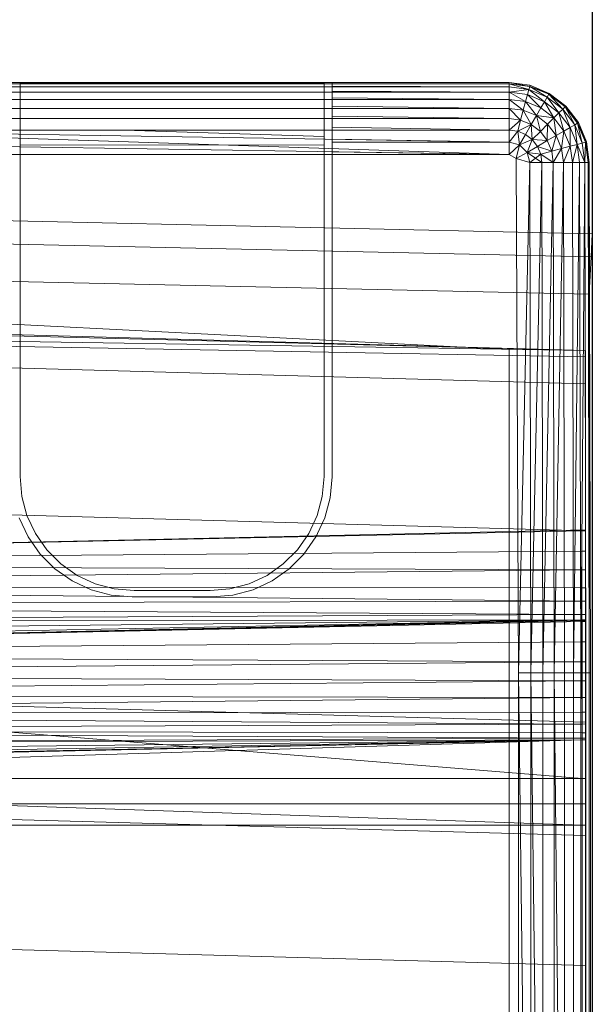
# Model space of a CAD drawing. Header units: metres. Extents: x 391.1 to 427.5, y 12.5 to 28.4.
# Tile 121 of 209: x 407.072 to 407.177, y 26.487 to 26.667. Entities that reach past the tile are written whole.
import ezdxf

# ---------------------------------------------------------------- set-up
doc = ezdxf.new("R2010")
doc.units = ezdxf.units.M
for name, color, linetype, lineweight in [('A-DETL-____-MBND', 7, 'Continuous', 18), ('A-WALL-____-MCUT', 7, 'Continuous', 25), ('A-WALL-____-OTLN', 7, 'Continuous', 25)]:
    doc.layers.add(name, color=color, linetype=linetype, lineweight=lineweight)

# ---------------------------------------------------------------- blocks, each defined once
blk = doc.blocks.new('Family - Evans PA-152028-03_CLI_AIGUA_P0A')
at = {"layer": 'A-WALL-____-MCUT', "color": 253, "true_color": 0xaaaaaa}
blk.add_line((0.85, 0), (1.66046, 0), dxfattribs=at)
at = {"layer": 'A-WALL-____-OTLN', "color": 253, "lineweight": 18, "true_color": 0xaaaaaa}
blk.add_line((0, 0), (1.66046, 0), dxfattribs=at)
at = {"layer": 'A-WALL-____-OTLN', "color": 253, "true_color": 0xaaaaaa}
blk.add_line((0.85, 0), (1.66046, 0), dxfattribs=at)
blk = doc.blocks.new('Family - Inodor PA-152140-03_CLI_AIGUA_P0A')
at = {"layer": 'A-DETL-____-MBND', "color": 253, "true_color": 0xaaaaaa}
for p, q in [((0.57723, 0.40291), (0.71226, 0.40291)), ((0.57723, 0.40291), (0.71226, 0.40291)), ((0.57723, 0.40291), (0.71226, 0.40291)), ((0.71226, 0.40291), (0.57723, 0.40291)), ((0.71226, 0.40271), (0.57723, 0.40271)), ((0.71226, 0.40211), (0.57723, 0.40211)), ((0.62119, 0.4029), (0.67979, 0.4029)), ((0.62265, 0.40271), (0.62265, 0.40281)), ((0.62265, 0.40281), (0.62265, 0.33079)), ((0.62265, 0.40281), (0.67833, 0.40281)), ((0.62265, 0.40211), (0.62265, 0.40271)), ((0.67833, 0.40271), (0.62265, 0.40271)), ((0.62265, 0.40114), (0.62265, 0.40211)), ((0.67833, 0.40211), (0.62265, 0.40211)), ((0.67833, 0.33079), (0.67833, 0.40281)), ((0.67833, 0.40281), (0.67833, 0.40271)), ((0.67833, 0.40271), (0.67833, 0.40211)), ((0.67833, 0.40211), (0.67833, 0.40114)), ((0.67979, 0.4029), (0.67979, 0.40275)), ((0.71226, 0.40271), (0.67979, 0.40275)), ((0.67979, 0.40275), (0.71226, 0.40271)), ((0.67979, 0.40275), (0.67979, 0.40271)), ((0.71226, 0.40271), (0.67979, 0.40271)), ((0.67979, 0.40271), (0.71226, 0.40271)), ((0.67979, 0.40271), (0.67979, 0.40225)), ((0.67979, 0.40225), (0.71226, 0.40211)), ((0.67979, 0.40225), (0.71226, 0.40211)), ((0.67979, 0.40225), (0.67979, 0.40211)), ((0.71226, 0.40211), (0.67979, 0.40211)), ((0.67979, 0.40211), (0.71226, 0.40211)), ((0.67979, 0.40211), (0.67979, 0.40137)), ((0.71226, 0.40291), (0.71226, 0.40271)), ((0.71226, 0.40291), (0.71605, 0.40241)), ((0.71226, 0.40291), (0.71605, 0.40241)), ((0.71226, 0.40291), (0.71605, 0.40241)), ((0.71226, 0.40291), (0.71226, 0.40271)), ((0.71226, 0.40291), (0.716, 0.40221)), ((0.71226, 0.40291), (0.71226, 0.40271)), ((0.71226, 0.40291), (0.71605, 0.40241)), ((0.71226, 0.40291), (0.716, 0.40221)), ((0.716, 0.40221), (0.71226, 0.40271)), ((0.71226, 0.40271), (0.71226, 0.40211)), ((0.716, 0.40221), (0.71226, 0.40271)), ((0.71226, 0.40271), (0.71226, 0.40211)), ((0.71226, 0.40271), (0.716, 0.40221)), ((0.71226, 0.40271), (0.71584, 0.40164)), ((0.71226, 0.40271), (0.71584, 0.40164)), ((0.71226, 0.40271), (0.71226, 0.40211)), ((0.71584, 0.40164), (0.71226, 0.40211)), ((0.71226, 0.40211), (0.71226, 0.40114)), ((0.71584, 0.40164), (0.71226, 0.40211)), ((0.71226, 0.40211), (0.71226, 0.40114)), ((0.71226, 0.40211), (0.71584, 0.40164)), ((0.71226, 0.40211), (0.71226, 0.40114)), ((0.716, 0.40221), (0.71584, 0.40164)), ((0.716, 0.40221), (0.71584, 0.40164)), ((0.716, 0.40221), (0.71584, 0.40164)), ((0.71605, 0.40241), (0.716, 0.40221)), ((0.71605, 0.40241), (0.716, 0.40221)), ((0.71605, 0.40241), (0.716, 0.40221)), ((0.71948, 0.40077), (0.716, 0.40221)), ((0.71958, 0.40094), (0.716, 0.40221)), ((0.716, 0.40221), (0.71918, 0.40025)), ((0.716, 0.40221), (0.71958, 0.40094)), ((0.716, 0.40221), (0.71948, 0.40077)), ((0.716, 0.40221), (0.71948, 0.40077)), ((0.716, 0.40221), (0.71918, 0.40025)), ((0.71605, 0.40241), (0.71958, 0.40094)), ((0.71605, 0.40241), (0.71958, 0.40094)), ((0.71605, 0.40241), (0.71958, 0.40094)), ((0.71605, 0.40241), (0.71958, 0.40094)), ((0.71226, 0.40114), (0.57723, 0.40114)), ((0.62265, 0.39982), (0.62265, 0.40114)), ((0.67833, 0.40114), (0.62265, 0.40114)), ((0.67833, 0.40114), (0.67833, 0.39982)), ((0.67979, 0.40137), (0.71226, 0.40114)), ((0.67979, 0.40137), (0.71226, 0.40114)), ((0.67979, 0.40137), (0.67979, 0.40114)), ((0.71226, 0.40114), (0.67979, 0.40114)), ((0.67979, 0.40114), (0.71226, 0.40114)), ((0.67979, 0.40114), (0.67979, 0.40013)), ((0.67979, 0.40013), (0.71226, 0.39982)), ((0.67979, 0.40013), (0.71226, 0.39982)), ((0.67979, 0.40013), (0.67979, 0.39982)), ((0.71584, 0.40164), (0.71226, 0.40114)), ((0.71584, 0.40164), (0.71226, 0.40114)), ((0.71559, 0.4007), (0.71226, 0.40114)), ((0.71226, 0.40114), (0.71226, 0.39982)), ((0.71559, 0.4007), (0.71226, 0.40114)), ((0.71226, 0.40114), (0.71226, 0.39982)), ((0.71226, 0.40114), (0.71559, 0.4007)), ((0.71226, 0.40114), (0.71525, 0.39942)), ((0.71226, 0.40114), (0.71525, 0.39942)), ((0.71226, 0.40114), (0.71226, 0.39982)), ((0.71559, 0.4007), (0.71525, 0.39942)), ((0.71559, 0.4007), (0.71525, 0.39942)), ((0.71559, 0.4007), (0.71525, 0.39942)), ((0.71584, 0.40164), (0.71559, 0.4007)), ((0.71584, 0.40164), (0.71559, 0.4007)), ((0.71584, 0.40164), (0.71559, 0.4007)), ((0.7187, 0.39941), (0.71559, 0.4007)), ((0.7187, 0.39941), (0.71559, 0.4007)), ((0.71559, 0.4007), (0.71804, 0.39827)), ((0.71559, 0.4007), (0.7187, 0.39941)), ((0.71559, 0.4007), (0.71804, 0.39827)), ((0.71918, 0.40025), (0.71584, 0.40164)), ((0.71918, 0.40025), (0.71584, 0.40164)), ((0.71584, 0.40164), (0.7187, 0.39941)), ((0.71584, 0.40164), (0.71918, 0.40025)), ((0.71584, 0.40164), (0.7187, 0.39941)), ((0.71918, 0.40025), (0.7187, 0.39941)), ((0.71918, 0.40025), (0.7187, 0.39941)), ((0.71918, 0.40025), (0.7187, 0.39941)), ((0.71948, 0.40077), (0.71918, 0.40025)), ((0.71948, 0.40077), (0.71918, 0.40025)), ((0.71948, 0.40077), (0.71918, 0.40025)), ((0.72205, 0.39805), (0.71918, 0.40025)), ((0.72205, 0.39805), (0.71918, 0.40025)), ((0.71918, 0.40025), (0.72136, 0.39736)), ((0.71918, 0.40025), (0.72205, 0.39805)), ((0.71918, 0.40025), (0.72136, 0.39736)), ((0.71958, 0.40094), (0.71948, 0.40077)), ((0.71958, 0.40094), (0.71948, 0.40077)), ((0.71958, 0.40094), (0.71948, 0.40077)), ((0.72247, 0.39847), (0.71948, 0.40077)), ((0.72262, 0.39862), (0.71948, 0.40077)), ((0.71948, 0.40077), (0.72205, 0.39805)), ((0.71948, 0.40077), (0.72262, 0.39862)), ((0.71948, 0.40077), (0.72247, 0.39847)), ((0.71948, 0.40077), (0.72247, 0.39847)), ((0.71948, 0.40077), (0.72205, 0.39805)), ((0.71958, 0.40094), (0.72262, 0.39862)), ((0.71958, 0.40094), (0.72262, 0.39862)), ((0.71958, 0.40094), (0.72262, 0.39862)), ((0.71958, 0.40094), (0.72262, 0.39862)), ((0.71226, 0.39982), (0.57723, 0.39982)), ((0.62265, 0.39819), (0.62265, 0.39982)), ((0.67833, 0.39982), (0.62265, 0.39982)), ((0.67833, 0.39982), (0.67833, 0.39819)), ((0.71226, 0.39982), (0.67979, 0.39982)), ((0.67979, 0.39982), (0.71226, 0.39982)), ((0.67979, 0.39982), (0.67979, 0.39858)), ((0.67979, 0.39858), (0.71226, 0.39819)), ((0.67979, 0.39858), (0.71226, 0.39819)), ((0.67979, 0.39858), (0.67979, 0.39819)), ((0.71525, 0.39942), (0.71226, 0.39982)), ((0.71226, 0.39982), (0.71226, 0.39819)), ((0.71525, 0.39942), (0.71226, 0.39982)), ((0.71226, 0.39982), (0.71226, 0.39819)), ((0.71226, 0.39982), (0.71525, 0.39942)), ((0.71226, 0.39982), (0.71483, 0.39785)), ((0.71226, 0.39982), (0.71483, 0.39785)), ((0.71226, 0.39982), (0.71226, 0.39819)), ((0.71525, 0.39942), (0.71483, 0.39785)), ((0.71525, 0.39942), (0.71483, 0.39785)), ((0.71525, 0.39942), (0.71483, 0.39785)), ((0.71804, 0.39827), (0.71525, 0.39942)), ((0.71804, 0.39827), (0.71525, 0.39942)), ((0.71525, 0.39942), (0.71804, 0.39827)), ((0.71525, 0.39942), (0.71722, 0.39686)), ((0.71525, 0.39942), (0.71722, 0.39686)), ((0.7187, 0.39941), (0.71804, 0.39827)), ((0.7187, 0.39941), (0.71804, 0.39827)), ((0.7187, 0.39941), (0.71804, 0.39827)), ((0.72136, 0.39736), (0.7187, 0.39941)), ((0.72136, 0.39736), (0.7187, 0.39941)), ((0.7187, 0.39941), (0.72043, 0.39643)), ((0.7187, 0.39941), (0.72136, 0.39736)), ((0.7187, 0.39941), (0.72043, 0.39643)), ((0.72247, 0.39847), (0.72205, 0.39805)), ((0.72247, 0.39847), (0.72205, 0.39805)), ((0.72247, 0.39847), (0.72205, 0.39805)), ((0.72262, 0.39862), (0.72247, 0.39847)), ((0.72262, 0.39862), (0.72247, 0.39847)), ((0.72262, 0.39862), (0.72247, 0.39847)), ((0.72477, 0.39548), (0.72247, 0.39847)), ((0.72477, 0.39548), (0.72247, 0.39847)), ((0.72247, 0.39847), (0.72425, 0.39518)), ((0.72247, 0.39847), (0.72477, 0.39548)), ((0.72247, 0.39847), (0.72425, 0.39518)), ((0.72262, 0.39862), (0.72494, 0.39558)), ((0.72262, 0.39862), (0.72494, 0.39558)), ((0.72262, 0.39862), (0.72494, 0.39558)), ((0.72262, 0.39862), (0.72477, 0.39548)), ((0.72262, 0.39862), (0.72494, 0.39558)), ((0.72262, 0.39862), (0.72477, 0.39548)), ((0.71226, 0.39819), (0.57723, 0.39819)), ((0.62265, 0.39631), (0.62265, 0.39819)), ((0.67833, 0.39819), (0.62265, 0.39819)), ((0.67833, 0.39819), (0.67833, 0.39631)), ((0.71226, 0.39819), (0.67979, 0.39819)), ((0.67979, 0.39819), (0.71226, 0.39819)), ((0.67979, 0.39819), (0.67979, 0.39676)), ((0.67979, 0.39676), (0.71226, 0.39631)), ((0.67979, 0.39676), (0.71226, 0.39631)), ((0.67979, 0.39676), (0.67979, 0.39631)), ((0.71483, 0.39785), (0.71226, 0.39819)), ((0.71226, 0.39819), (0.71226, 0.39631)), ((0.71483, 0.39785), (0.71226, 0.39819)), ((0.71226, 0.39819), (0.71226, 0.39631)), ((0.71226, 0.39819), (0.71483, 0.39785)), ((0.71226, 0.39819), (0.71434, 0.39603)), ((0.71226, 0.39819), (0.71434, 0.39603)), ((0.71226, 0.39819), (0.71226, 0.39631)), ((0.71483, 0.39785), (0.71434, 0.39603)), ((0.71483, 0.39785), (0.71434, 0.39603)), ((0.71483, 0.39785), (0.71434, 0.39603)), ((0.71722, 0.39686), (0.71483, 0.39785)), ((0.71722, 0.39686), (0.71483, 0.39785)), ((0.71483, 0.39785), (0.71722, 0.39686)), ((0.71483, 0.39785), (0.71628, 0.39523)), ((0.71483, 0.39785), (0.71628, 0.39523)), ((0.71722, 0.39686), (0.71628, 0.39523)), ((0.71722, 0.39686), (0.71628, 0.39523)), ((0.71722, 0.39686), (0.71628, 0.39523)), ((0.71804, 0.39827), (0.71722, 0.39686)), ((0.71804, 0.39827), (0.71722, 0.39686)), ((0.71804, 0.39827), (0.71722, 0.39686)), ((0.71928, 0.39528), (0.71722, 0.39686)), ((0.72043, 0.39643), (0.71722, 0.39686)), ((0.71722, 0.39686), (0.72043, 0.39643)), ((0.71722, 0.39686), (0.71928, 0.39528)), ((0.71722, 0.39686), (0.71928, 0.39528)), ((0.71722, 0.39686), (0.71795, 0.39395)), ((0.71722, 0.39686), (0.71795, 0.39395)), ((0.72043, 0.39643), (0.71804, 0.39827)), ((0.72043, 0.39643), (0.71804, 0.39827)), ((0.71804, 0.39827), (0.72043, 0.39643)), ((0.72136, 0.39736), (0.72043, 0.39643)), ((0.72136, 0.39736), (0.72043, 0.39643)), ((0.72136, 0.39736), (0.72043, 0.39643)), ((0.72205, 0.39805), (0.72136, 0.39736)), ((0.72205, 0.39805), (0.72136, 0.39736)), ((0.72205, 0.39805), (0.72136, 0.39736)), ((0.72341, 0.3947), (0.72136, 0.39736)), ((0.72341, 0.3947), (0.72136, 0.39736)), ((0.72136, 0.39736), (0.72227, 0.39404)), ((0.72136, 0.39736), (0.72341, 0.3947)), ((0.72136, 0.39736), (0.72227, 0.39404)), ((0.72425, 0.39518), (0.72205, 0.39805)), ((0.72425, 0.39518), (0.72205, 0.39805)), ((0.72205, 0.39805), (0.72341, 0.3947)), ((0.72205, 0.39805), (0.72425, 0.39518)), ((0.72205, 0.39805), (0.72341, 0.3947)), ((0.71226, 0.39631), (0.57723, 0.39631)), ((0.62265, 0.39424), (0.62265, 0.39631)), ((0.67833, 0.39631), (0.62265, 0.39631)), ((0.67833, 0.39631), (0.67833, 0.39423)), ((0.71226, 0.39631), (0.67979, 0.39631)), ((0.67979, 0.39631), (0.71226, 0.39631)), ((0.67979, 0.39631), (0.67979, 0.39473)), ((0.67979, 0.39473), (0.71226, 0.39423)), ((0.67979, 0.39473), (0.71226, 0.39423)), ((0.67979, 0.39473), (0.67979, 0.39423)), ((0.71434, 0.39603), (0.71226, 0.39631)), ((0.71226, 0.39631), (0.71226, 0.39423)), ((0.71434, 0.39603), (0.71226, 0.39631)), ((0.71226, 0.39631), (0.71226, 0.39423)), ((0.71226, 0.39631), (0.71434, 0.39603)), ((0.71226, 0.39631), (0.71226, 0.39423)), ((0.71434, 0.39603), (0.71226, 0.39423)), ((0.71434, 0.39603), (0.71226, 0.39423)), ((0.7138, 0.39402), (0.71434, 0.39603)), ((0.71434, 0.39603), (0.7138, 0.39402)), ((0.71434, 0.39603), (0.7138, 0.39402)), ((0.71628, 0.39523), (0.7138, 0.39402)), ((0.71628, 0.39523), (0.7138, 0.39402)), ((0.71628, 0.39523), (0.71434, 0.39603)), ((0.71628, 0.39523), (0.71434, 0.39603)), ((0.71434, 0.39603), (0.71628, 0.39523)), ((0.71628, 0.39523), (0.71524, 0.39343)), ((0.71628, 0.39523), (0.71524, 0.39343)), ((0.71628, 0.39523), (0.71524, 0.39343)), ((0.71795, 0.39395), (0.71628, 0.39523)), ((0.71795, 0.39395), (0.71628, 0.39523)), ((0.71628, 0.39523), (0.71795, 0.39395)), ((0.71628, 0.39523), (0.71648, 0.39248)), ((0.71628, 0.39523), (0.71648, 0.39248)), ((0.71928, 0.39528), (0.71795, 0.39395)), ((0.71928, 0.39528), (0.71795, 0.39395)), ((0.71928, 0.39528), (0.71795, 0.39395)), ((0.71928, 0.39528), (0.71923, 0.39228)), ((0.71928, 0.39528), (0.71923, 0.39228)), ((0.72043, 0.39643), (0.71928, 0.39528)), ((0.72043, 0.39643), (0.71928, 0.39528)), ((0.72043, 0.39643), (0.71928, 0.39528)), ((0.72086, 0.39322), (0.71928, 0.39528)), ((0.72086, 0.39322), (0.71928, 0.39528)), ((0.71928, 0.39528), (0.72086, 0.39322)), ((0.72227, 0.39404), (0.72043, 0.39643)), ((0.72227, 0.39404), (0.72043, 0.39643)), ((0.72043, 0.39643), (0.72086, 0.39322)), ((0.72043, 0.39643), (0.72227, 0.39404)), ((0.72043, 0.39643), (0.72086, 0.39322)), ((0.72425, 0.39518), (0.72341, 0.3947)), ((0.72425, 0.39518), (0.72341, 0.3947)), ((0.72425, 0.39518), (0.72341, 0.3947)), ((0.72477, 0.39548), (0.72425, 0.39518)), ((0.72477, 0.39548), (0.72425, 0.39518)), ((0.72477, 0.39548), (0.72425, 0.39518)), ((0.72564, 0.39184), (0.72425, 0.39518)), ((0.72564, 0.39184), (0.72425, 0.39518)), ((0.72425, 0.39518), (0.7247, 0.39159)), ((0.72425, 0.39518), (0.72564, 0.39184)), ((0.72425, 0.39518), (0.7247, 0.39159)), ((0.72494, 0.39558), (0.72477, 0.39548)), ((0.72494, 0.39558), (0.72477, 0.39548)), ((0.72494, 0.39558), (0.72477, 0.39548)), ((0.72621, 0.392), (0.72477, 0.39548)), ((0.72621, 0.392), (0.72477, 0.39548)), ((0.72477, 0.39548), (0.72564, 0.39184)), ((0.72477, 0.39548), (0.72621, 0.392)), ((0.72477, 0.39548), (0.72564, 0.39184)), ((0.72494, 0.39558), (0.72641, 0.39205)), ((0.72494, 0.39558), (0.72641, 0.39205)), ((0.72494, 0.39558), (0.72641, 0.39205)), ((0.72494, 0.39558), (0.72621, 0.392)), ((0.72494, 0.39558), (0.72641, 0.39205)), ((0.72494, 0.39558), (0.72621, 0.392)), ((0.71226, 0.39423), (0.57723, 0.39423)), ((0.71226, 0.39201), (0.57723, 0.39423)), ((0.71226, 0.38973), (0.57723, 0.39423)), ((0.62265, 0.39149), (0.62265, 0.39424)), ((0.64166, 0.39423), (0.62265, 0.39424)), ((0.67833, 0.39307), (0.64166, 0.39423)), ((0.67833, 0.39423), (0.64166, 0.39423)), ((0.67833, 0.39423), (0.67833, 0.39307)), ((0.67833, 0.39307), (0.67833, 0.39144)), ((0.71226, 0.39423), (0.67979, 0.39423)), ((0.67979, 0.39423), (0.71226, 0.39423)), ((0.67979, 0.39423), (0.67979, 0.39254)), ((0.7138, 0.39402), (0.71226, 0.39423)), ((0.71226, 0.39423), (0.71226, 0.39201)), ((0.7138, 0.39402), (0.71226, 0.39423)), ((0.71226, 0.39423), (0.71226, 0.39201)), ((0.71226, 0.39423), (0.7138, 0.39402)), ((0.71226, 0.39423), (0.71226, 0.39201)), ((0.7138, 0.39402), (0.71226, 0.39201)), ((0.7138, 0.39402), (0.71226, 0.39201)), ((0.7138, 0.39402), (0.71226, 0.39201)), ((0.71524, 0.39343), (0.7138, 0.39402)), ((0.71413, 0.39151), (0.7138, 0.39402)), ((0.71524, 0.39343), (0.7138, 0.39402)), ((0.7138, 0.39402), (0.71524, 0.39343)), ((0.7138, 0.39402), (0.71413, 0.39151)), ((0.7138, 0.39402), (0.71413, 0.39151)), ((0.71524, 0.39343), (0.71413, 0.39151)), ((0.71524, 0.39343), (0.71413, 0.39151)), ((0.71524, 0.39343), (0.71413, 0.39151)), ((0.71648, 0.39248), (0.71524, 0.39343)), ((0.71648, 0.39248), (0.71524, 0.39343)), ((0.71524, 0.39343), (0.71648, 0.39248)), ((0.71795, 0.39395), (0.71648, 0.39248)), ((0.71795, 0.39395), (0.71648, 0.39248)), ((0.71795, 0.39395), (0.71648, 0.39248)), ((0.71923, 0.39228), (0.71795, 0.39395)), ((0.71923, 0.39228), (0.71795, 0.39395)), ((0.71795, 0.39395), (0.71923, 0.39228)), ((0.72086, 0.39322), (0.71923, 0.39228)), ((0.72086, 0.39322), (0.71923, 0.39228)), ((0.72086, 0.39322), (0.71923, 0.39228)), ((0.72086, 0.39322), (0.72003, 0.39034)), ((0.72086, 0.39322), (0.72003, 0.39034)), ((0.72227, 0.39404), (0.72086, 0.39322)), ((0.72227, 0.39404), (0.72086, 0.39322)), ((0.72227, 0.39404), (0.72086, 0.39322)), ((0.72185, 0.39083), (0.72086, 0.39322)), ((0.72185, 0.39083), (0.72086, 0.39322)), ((0.72086, 0.39322), (0.72185, 0.39083)), ((0.72227, 0.39404), (0.72185, 0.39083)), ((0.72227, 0.39404), (0.72185, 0.39083)), ((0.72341, 0.3947), (0.72227, 0.39404)), ((0.72341, 0.3947), (0.72227, 0.39404)), ((0.72341, 0.3947), (0.72227, 0.39404)), ((0.72342, 0.39125), (0.72227, 0.39404)), ((0.72342, 0.39125), (0.72227, 0.39404)), ((0.72227, 0.39404), (0.72342, 0.39125)), ((0.7247, 0.39159), (0.72341, 0.3947)), ((0.7247, 0.39159), (0.72341, 0.3947)), ((0.72341, 0.3947), (0.72342, 0.39125)), ((0.72341, 0.3947), (0.7247, 0.39159)), ((0.72341, 0.3947), (0.72342, 0.39125)), ((0.71226, 0.38973), (0.57626, 0.39188)), ((0.62265, 0.33079), (0.62265, 0.39149)), ((0.67833, 0.39144), (0.62265, 0.39149)), ((0.67833, 0.39144), (0.67833, 0.33079)), ((0.67979, 0.39254), (0.71226, 0.39201)), ((0.67979, 0.39254), (0.71226, 0.39201)), ((0.67979, 0.39254), (0.67979, 0.39198)), ((0.71226, 0.39201), (0.67979, 0.39198)), ((0.67979, 0.39198), (0.71226, 0.39201)), ((0.67979, 0.39198), (0.67979, 0.39024)), ((0.71226, 0.39201), (0.71226, 0.38973)), ((0.71413, 0.39151), (0.71226, 0.39201)), ((0.71413, 0.39151), (0.71226, 0.39201)), ((0.71226, 0.39201), (0.71226, 0.38973)), ((0.71226, 0.39201), (0.71413, 0.39151)), ((0.71226, 0.39201), (0.71226, 0.38973)), ((0.71413, 0.39151), (0.71226, 0.38973)), ((0.71413, 0.39151), (0.71226, 0.38973)), ((0.71413, 0.39151), (0.71226, 0.38973)), ((0.71353, 0.38899), (0.71413, 0.39151)), ((0.71413, 0.39151), (0.71353, 0.38899)), ((0.71413, 0.39151), (0.71353, 0.38899)), ((0.71648, 0.39248), (0.71413, 0.39151)), ((0.71648, 0.39248), (0.71413, 0.39151)), ((0.71648, 0.39248), (0.71413, 0.39151)), ((0.71551, 0.39013), (0.71413, 0.39151)), ((0.71551, 0.39013), (0.71413, 0.39151)), ((0.71413, 0.39151), (0.71551, 0.39013)), ((0.71648, 0.39248), (0.71551, 0.39013)), ((0.71648, 0.39248), (0.71551, 0.39013)), ((0.71648, 0.39248), (0.71551, 0.39013)), ((0.71743, 0.39124), (0.71551, 0.39013)), ((0.71743, 0.39124), (0.71551, 0.39013)), ((0.71743, 0.39124), (0.71551, 0.39013)), ((0.71743, 0.39124), (0.71648, 0.39248)), ((0.71923, 0.39228), (0.71648, 0.39248)), ((0.71648, 0.39248), (0.71923, 0.39228)), ((0.71648, 0.39248), (0.71743, 0.39124)), ((0.71648, 0.39248), (0.71743, 0.39124)), ((0.71923, 0.39228), (0.71743, 0.39124)), ((0.71923, 0.39228), (0.71743, 0.39124)), ((0.71923, 0.39228), (0.71743, 0.39124)), ((0.71802, 0.3898), (0.71743, 0.39124)), ((0.72003, 0.39034), (0.71743, 0.39124)), ((0.71743, 0.39124), (0.72003, 0.39034)), ((0.71743, 0.39124), (0.71802, 0.3898)), ((0.71743, 0.39124), (0.71802, 0.3898)), ((0.72003, 0.39034), (0.71923, 0.39228)), ((0.72003, 0.39034), (0.71923, 0.39228)), ((0.71923, 0.39228), (0.72003, 0.39034)), ((0.72342, 0.39125), (0.72185, 0.39083)), ((0.72342, 0.39125), (0.72185, 0.39083)), ((0.72342, 0.39125), (0.72185, 0.39083)), ((0.72342, 0.39125), (0.72219, 0.38826)), ((0.72342, 0.39125), (0.72219, 0.38826)), ((0.7247, 0.39159), (0.72342, 0.39125)), ((0.7247, 0.39159), (0.72342, 0.39125)), ((0.7247, 0.39159), (0.72342, 0.39125)), ((0.72382, 0.38826), (0.72342, 0.39125)), ((0.72382, 0.38826), (0.72342, 0.39125)), ((0.72342, 0.39125), (0.72382, 0.38826)), ((0.7247, 0.39159), (0.72382, 0.38826)), ((0.7247, 0.39159), (0.72382, 0.38826)), ((0.72564, 0.39184), (0.7247, 0.39159)), ((0.72564, 0.39184), (0.7247, 0.39159)), ((0.72564, 0.39184), (0.7247, 0.39159)), ((0.72514, 0.38826), (0.7247, 0.39159)), ((0.72611, 0.38826), (0.7247, 0.39159)), ((0.7247, 0.39159), (0.72611, 0.38826)), ((0.7247, 0.39159), (0.72514, 0.38826)), ((0.7247, 0.39159), (0.72514, 0.38826)), ((0.72621, 0.392), (0.72564, 0.39184)), ((0.72621, 0.392), (0.72564, 0.39184)), ((0.72621, 0.392), (0.72564, 0.39184)), ((0.72611, 0.38826), (0.72564, 0.39184)), ((0.72611, 0.38826), (0.72564, 0.39184)), ((0.72564, 0.39184), (0.72611, 0.38826)), ((0.72621, 0.392), (0.72611, 0.38826)), ((0.72621, 0.392), (0.72611, 0.38826)), ((0.72641, 0.39205), (0.72621, 0.392)), ((0.72641, 0.39205), (0.72621, 0.392)), ((0.72641, 0.39205), (0.72621, 0.392)), ((0.72671, 0.38826), (0.72621, 0.392)), ((0.72671, 0.38826), (0.72621, 0.392)), ((0.72621, 0.392), (0.72671, 0.38826)), ((0.72641, 0.39205), (0.72691, 0.38826)), ((0.72641, 0.39205), (0.72691, 0.38826)), ((0.72641, 0.39205), (0.72691, 0.38826)), ((0.72641, 0.39205), (0.72671, 0.38826)), ((0.72641, 0.39205), (0.72691, 0.38826)), ((0.72641, 0.39205), (0.72671, 0.38826)), ((0.71226, 0.38973), (0.57723, 0.38973)), ((0.67979, 0.39024), (0.71226, 0.38973)), ((0.67979, 0.39024), (0.71226, 0.38973)), ((0.67979, 0.39024), (0.67979, 0.38973)), ((0.71226, 0.38973), (0.67979, 0.38973)), ((0.67979, 0.38973), (0.71226, 0.38973)), ((0.67979, 0.38973), (0.67979, 0.38917)), ((0.71353, 0.38899), (0.71226, 0.38973)), ((0.71353, 0.38899), (0.71226, 0.38973)), ((0.71226, 0.38973), (0.71353, 0.38899)), ((0.71551, 0.39013), (0.71353, 0.38899)), ((0.71551, 0.39013), (0.71353, 0.38899)), ((0.71802, 0.3898), (0.71551, 0.39013)), ((0.71601, 0.38826), (0.71551, 0.39013)), ((0.71802, 0.3898), (0.71551, 0.39013)), ((0.71802, 0.3898), (0.71551, 0.39013)), ((0.71823, 0.38826), (0.71551, 0.39013)), ((0.71802, 0.3898), (0.71601, 0.38826)), ((0.72003, 0.39034), (0.71802, 0.3898)), ((0.72003, 0.39034), (0.71802, 0.3898)), ((0.72003, 0.39034), (0.71802, 0.3898)), ((0.71823, 0.38826), (0.71802, 0.3898)), ((0.72031, 0.38826), (0.71802, 0.3898)), ((0.71802, 0.3898), (0.71823, 0.38826)), ((0.71802, 0.3898), (0.72031, 0.38826)), ((0.71802, 0.3898), (0.71823, 0.38826)), ((0.72185, 0.39083), (0.72003, 0.39034)), ((0.72185, 0.39083), (0.72003, 0.39034)), ((0.72185, 0.39083), (0.72003, 0.39034)), ((0.72031, 0.38826), (0.72003, 0.39034)), ((0.72031, 0.38826), (0.72003, 0.39034)), ((0.72003, 0.39034), (0.72031, 0.38826)), ((0.72185, 0.39083), (0.72031, 0.38826)), ((0.72185, 0.39083), (0.72031, 0.38826)), ((0.72219, 0.38826), (0.72185, 0.39083)), ((0.72219, 0.38826), (0.72185, 0.39083)), ((0.72185, 0.39083), (0.72219, 0.38826)), ((0.67979, 0.38917), (0.67979, 0.33073)), ((0.71601, 0.38826), (0.71353, 0.38899)), ((0.71353, 0.38899), (0.71393, 0.29485)), ((0.71353, 0.38899), (0.71393, 0.29485)), ((0.71601, 0.38826), (0.71353, 0.38899)), ((0.71393, 0.29485), (0.71353, 0.38899)), ((0.71601, 0.38826), (0.71393, 0.29485)), ((0.71601, 0.38826), (0.71393, 0.29485)), ((0.71601, 0.38826), (0.71393, 0.29485)), ((0.71823, 0.38826), (0.71601, 0.38826)), ((0.71621, 0.29485), (0.71601, 0.38826)), ((0.71823, 0.38826), (0.71601, 0.38826)), ((0.71621, 0.29485), (0.71601, 0.38826)), ((0.71601, 0.38826), (0.71621, 0.29485)), ((0.71823, 0.38826), (0.71621, 0.29485)), ((0.71823, 0.38826), (0.71621, 0.29485)), ((0.72031, 0.38826), (0.71823, 0.38826)), ((0.71843, 0.29485), (0.71823, 0.38826)), ((0.72031, 0.38826), (0.71823, 0.38826)), ((0.72031, 0.38826), (0.71823, 0.38826)), ((0.71843, 0.29485), (0.71823, 0.38826)), ((0.71823, 0.38826), (0.71843, 0.29485)), ((0.72031, 0.38826), (0.71843, 0.29485)), ((0.72031, 0.38826), (0.71843, 0.29485)), ((0.72219, 0.38826), (0.72031, 0.38826)), ((0.72051, 0.29485), (0.72031, 0.38826)), ((0.72219, 0.38826), (0.72031, 0.38826)), ((0.72219, 0.38826), (0.72031, 0.38826)), ((0.72051, 0.29485), (0.72031, 0.38826)), ((0.72031, 0.38826), (0.72051, 0.29485)), ((0.72219, 0.38826), (0.72051, 0.29485)), ((0.72219, 0.38826), (0.72051, 0.29485)), ((0.72382, 0.38826), (0.72219, 0.38826)), ((0.72239, 0.29485), (0.72219, 0.38826)), ((0.72382, 0.38826), (0.72219, 0.38826)), ((0.72382, 0.38826), (0.72219, 0.38826)), ((0.72239, 0.29485), (0.72219, 0.38826)), ((0.72219, 0.38826), (0.72239, 0.29485)), ((0.72514, 0.38826), (0.72382, 0.38826)), ((0.72402, 0.29485), (0.72382, 0.38826)), ((0.72514, 0.38826), (0.72382, 0.38826)), ((0.72514, 0.38826), (0.72382, 0.38826)), ((0.72402, 0.29485), (0.72382, 0.38826)), ((0.72382, 0.38826), (0.72402, 0.29485)), ((0.72514, 0.38826), (0.72402, 0.29485)), ((0.72514, 0.38826), (0.72402, 0.29485)), ((0.72611, 0.38826), (0.72514, 0.38826)), ((0.72534, 0.29485), (0.72514, 0.38826)), ((0.72611, 0.38826), (0.72514, 0.38826)), ((0.72611, 0.38826), (0.72514, 0.38826)), ((0.72534, 0.29485), (0.72514, 0.38826)), ((0.72514, 0.38826), (0.72534, 0.29485)), ((0.72611, 0.38826), (0.72534, 0.29485)), ((0.72611, 0.38826), (0.72534, 0.29485)), ((0.72671, 0.38826), (0.72611, 0.38826)), ((0.72631, 0.29485), (0.72611, 0.38826)), ((0.72671, 0.38826), (0.72611, 0.38826)), ((0.72671, 0.38826), (0.72611, 0.38826)), ((0.72631, 0.29485), (0.72611, 0.38826)), ((0.72611, 0.38826), (0.72631, 0.29485)), ((0.72691, 0.38826), (0.72671, 0.38826)), ((0.72691, 0.29485), (0.72671, 0.38826)), ((0.72691, 0.38826), (0.72671, 0.38826)), ((0.72691, 0.38826), (0.72671, 0.38826)), ((0.72691, 0.29485), (0.72671, 0.38826)), ((0.72671, 0.38826), (0.72691, 0.29485)), ((0.72691, 0.38826), (0.72711, 0.29485)), ((0.72691, 0.38826), (0.72691, 0.01465)), ((0.72691, 0.38826), (0.72691, 0.01465)), ((0.72691, 0.38826), (0.72691, 0.29485)), ((0.72691, 0.38826), (0.72711, 0.29485)), ((0.72691, 0.38826), (0.72691, 0.29485)), ((0.72747, 0.37522), (0.40793, 0.38234)), ((0.72747, 0.37522), (0.40793, 0.38234)), ((0.72725, 0.371), (0.40776, 0.37812)), ((0.72725, 0.371), (0.40776, 0.37812)), ((0.72725, 0.371), (0.72747, 0.37522)), ((0.72747, 0.37522), (0.72725, 0.371)), ((0.72747, 0.371), (0.72747, 0.37522)), ((0.72747, 0.37522), (0.72747, 0.371)), ((0.72691, 0.36417), (0.40749, 0.37128)), ((0.72691, 0.36417), (0.40749, 0.37128)), ((0.72691, 0.36417), (0.72725, 0.371)), ((0.72725, 0.371), (0.72691, 0.36417)), ((0.72747, 0.371), (0.72747, 0.36417)), ((0.72747, 0.36417), (0.72747, 0.371)), ((0.21652, 0.36797), (0.7262, 0.35389)), ((0.7262, 0.35389), (0.21652, 0.36678)), ((0.72691, 0.03582), (0.72691, 0.36417)), ((0.72691, 0.36417), (0.72691, 0.03582)), ((0.72747, 0.36417), (0.72747, 0.03582)), ((0.72747, 0.03582), (0.72747, 0.36417)), ((0.54781, 0.3624), (0.71226, 0.35403)), ((0.7262, 0.35389), (0.21652, 0.36184)), ((0.7262, 0.35271), (0.21652, 0.36184)), ((0.7262, 0.34776), (0.21652, 0.36184)), ((0.71226, 0.35403), (0.57586, 0.36098)), ((0.71226, 0.05064), (0.71226, 0.35403)), ((0.71226, 0.05064), (0.71226, 0.35403)), ((0.7262, 0.35389), (0.7262, 0.35271)), ((0.7262, 0.35271), (0.7262, 0.34776)), ((0.7262, 0.34776), (0.7262, 0.32087)), ((0.7262, 0.32087), (0.21652, 0.33495)), ((0.62265, 0.33079), (0.62297, 0.32716)), ((0.62297, 0.32716), (0.62265, 0.33079)), ((0.67801, 0.32716), (0.67833, 0.33079)), ((0.67833, 0.33079), (0.67801, 0.32716)), ((0.67979, 0.33073), (0.67946, 0.32692)), ((0.62297, 0.32716), (0.62391, 0.32365)), ((0.62391, 0.32365), (0.62297, 0.32716)), ((0.67707, 0.32365), (0.67801, 0.32716)), ((0.67801, 0.32716), (0.67707, 0.32365)), ((0.67946, 0.32692), (0.67847, 0.32322)), ((0.62251, 0.32322), (0.62413, 0.31974)), ((0.62391, 0.32365), (0.62545, 0.32035)), ((0.62545, 0.32035), (0.62391, 0.32365)), ((0.67553, 0.32035), (0.67707, 0.32365)), ((0.67707, 0.32365), (0.67553, 0.32035)), ((0.67847, 0.32322), (0.67714, 0.32038)), ((0.44565, 0.31489), (0.7262, 0.32102)), ((0.72555, 0.32088), (0.44565, 0.31489)), ((0.72555, 0.32088), (0.44565, 0.31489)), ((0.72555, 0.32088), (0.7262, 0.3209)), ((0.72555, 0.32088), (0.7262, 0.3209)), ((0.7262, 0.32089), (0.72555, 0.32088)), ((0.72555, 0.32088), (0.7262, 0.32089)), ((0.7262, 0.32088), (0.72555, 0.32088)), ((0.72555, 0.31713), (0.72555, 0.32088)), ((0.7262, 0.32088), (0.72555, 0.32088)), ((0.72555, 0.32088), (0.72555, 0.31713)), ((0.7262, 0.3209), (0.7262, 0.32102)), ((0.7262, 0.32089), (0.7262, 0.3209)), ((0.7262, 0.32088), (0.7262, 0.32089)), ((0.7262, 0.31714), (0.7262, 0.32088)), ((0.7262, 0.32087), (0.7262, 0.28584)), ((0.62413, 0.31974), (0.62633, 0.31661)), ((0.62545, 0.32035), (0.62754, 0.31737)), ((0.62754, 0.31737), (0.62545, 0.32035)), ((0.67344, 0.31737), (0.67553, 0.32035)), ((0.67553, 0.32035), (0.67344, 0.31737)), ((0.67465, 0.31661), (0.67685, 0.31974)), ((0.67699, 0.32006), (0.67685, 0.31974)), ((0.67714, 0.32038), (0.67699, 0.32006)), ((0.62754, 0.31737), (0.63011, 0.31479)), ((0.63011, 0.31479), (0.62754, 0.31737)), ((0.67087, 0.31479), (0.67344, 0.31737)), ((0.67344, 0.31737), (0.67087, 0.31479)), ((0.72555, 0.31713), (0.44565, 0.31489)), ((0.72555, 0.31713), (0.44565, 0.31489)), ((0.62633, 0.31661), (0.62904, 0.3139)), ((0.67194, 0.3139), (0.67465, 0.31661)), ((0.7262, 0.31714), (0.72555, 0.31713)), ((0.72555, 0.31713), (0.7262, 0.31714)), ((0.7262, 0.31713), (0.72555, 0.31713)), ((0.7262, 0.31712), (0.72555, 0.31713)), ((0.72555, 0.31713), (0.7262, 0.31713)), ((0.72555, 0.31713), (0.72555, 0.31371)), ((0.72555, 0.31371), (0.72555, 0.31713)), ((0.7262, 0.31712), (0.72555, 0.31713)), ((0.7262, 0.31713), (0.7262, 0.31714)), ((0.7262, 0.31712), (0.7262, 0.31713)), ((0.7262, 0.31371), (0.7262, 0.31712)), ((0.72555, 0.31371), (0.44565, 0.31489)), ((0.44565, 0.31489), (0.72555, 0.31371)), ((0.72555, 0.31371), (0.44566, 0.31079)), ((0.72555, 0.31371), (0.44566, 0.31079)), ((0.62904, 0.3139), (0.63217, 0.3117)), ((0.63011, 0.31479), (0.63309, 0.31271)), ((0.63309, 0.31271), (0.63011, 0.31479)), ((0.66789, 0.31271), (0.67087, 0.31479)), ((0.67087, 0.31479), (0.66789, 0.31271)), ((0.6688, 0.3117), (0.67194, 0.3139)), ((0.7262, 0.31371), (0.72555, 0.31371)), ((0.7262, 0.31371), (0.72555, 0.31371)), ((0.72555, 0.31371), (0.7262, 0.31371)), ((0.72555, 0.31043), (0.72555, 0.31371)), ((0.7262, 0.31371), (0.72555, 0.31371)), ((0.72555, 0.31371), (0.72555, 0.31043)), ((0.7262, 0.31371), (0.7262, 0.31371)), ((0.7262, 0.31044), (0.7262, 0.31371)), ((0.63309, 0.31271), (0.63639, 0.31117)), ((0.63639, 0.31117), (0.63309, 0.31271)), ((0.66459, 0.31117), (0.66789, 0.31271)), ((0.66789, 0.31271), (0.66459, 0.31117)), ((0.72555, 0.31043), (0.44566, 0.31079)), ((0.44566, 0.31079), (0.72555, 0.31043)), ((0.44566, 0.31079), (0.72555, 0.30799)), ((0.44566, 0.31079), (0.72555, 0.30799)), ((0.63217, 0.3117), (0.63565, 0.31008)), ((0.63565, 0.31008), (0.63935, 0.30909)), ((0.63639, 0.31117), (0.6399, 0.31023)), ((0.6399, 0.31023), (0.63639, 0.31117)), ((0.6399, 0.31023), (0.64353, 0.30991)), ((0.64353, 0.30991), (0.6399, 0.31023)), ((0.65745, 0.30991), (0.66107, 0.31023)), ((0.66107, 0.31023), (0.65745, 0.30991)), ((0.66107, 0.31023), (0.66459, 0.31117)), ((0.66459, 0.31117), (0.66107, 0.31023)), ((0.66163, 0.30909), (0.66533, 0.31008)), ((0.66533, 0.31008), (0.6688, 0.3117)), ((0.7262, 0.31044), (0.72555, 0.31043)), ((0.7262, 0.31044), (0.72555, 0.31043)), ((0.72555, 0.30799), (0.72555, 0.31043)), ((0.72555, 0.31043), (0.72555, 0.30799)), ((0.7262, 0.30801), (0.7262, 0.31044)), ((0.63935, 0.30909), (0.64316, 0.30876)), ((0.64316, 0.30876), (0.65781, 0.30876)), ((0.64353, 0.30991), (0.65745, 0.30991)), ((0.65745, 0.30991), (0.64353, 0.30991)), ((0.65781, 0.30876), (0.66163, 0.30909)), ((0.72555, 0.30799), (0.44566, 0.30737)), ((0.72555, 0.30799), (0.44566, 0.30737)), ((0.72555, 0.30554), (0.44566, 0.30737)), ((0.44566, 0.30737), (0.72555, 0.30554)), ((0.7262, 0.30801), (0.72555, 0.30799)), ((0.7262, 0.30801), (0.72555, 0.30799)), ((0.72555, 0.30554), (0.72555, 0.30799)), ((0.72555, 0.30799), (0.72555, 0.30554)), ((0.7262, 0.30557), (0.7262, 0.30801)), ((0.72555, 0.30554), (0.44566, 0.30409)), ((0.72555, 0.30554), (0.44566, 0.30409)), ((0.7262, 0.30557), (0.72555, 0.30554)), ((0.7262, 0.30557), (0.72555, 0.30554)), ((0.72555, 0.30454), (0.72555, 0.30554)), ((0.72555, 0.30554), (0.72555, 0.30454)), ((0.7262, 0.30457), (0.7262, 0.30557)), ((0.72555, 0.30454), (0.44566, 0.30409)), ((0.72555, 0.30454), (0.44566, 0.30165)), ((0.72555, 0.30454), (0.44566, 0.30409)), ((0.72555, 0.30454), (0.44566, 0.2992)), ((0.72555, 0.30454), (0.44566, 0.30165)), ((0.72555, 0.30454), (0.44566, 0.2992)), ((0.44571, 0.29829), (0.7262, 0.30443)), ((0.7256, 0.30429), (0.44571, 0.29829)), ((0.7256, 0.30429), (0.44571, 0.29829)), ((0.72555, 0.30454), (0.44572, 0.2982)), ((0.72555, 0.30454), (0.44572, 0.2982)), ((0.7262, 0.30457), (0.72555, 0.30454)), ((0.72555, 0.30454), (0.7262, 0.30457)), ((0.7262, 0.30446), (0.72555, 0.30454)), ((0.72555, 0.30454), (0.72561, 0.27553)), ((0.72561, 0.27553), (0.72555, 0.30454)), ((0.7262, 0.30446), (0.72555, 0.30454)), ((0.7256, 0.30429), (0.7262, 0.30433)), ((0.7256, 0.30429), (0.7262, 0.30433)), ((0.7262, 0.30431), (0.7256, 0.30429)), ((0.7256, 0.30429), (0.7262, 0.30431)), ((0.7262, 0.3043), (0.7256, 0.30429)), ((0.7256, 0.30429), (0.7262, 0.3043)), ((0.7262, 0.30429), (0.7256, 0.30429)), ((0.7256, 0.30052), (0.7256, 0.30429)), ((0.7262, 0.30429), (0.7256, 0.30429)), ((0.7256, 0.30429), (0.7256, 0.30052)), ((0.7262, 0.30446), (0.7262, 0.30457)), ((0.7262, 0.27556), (0.7262, 0.30446)), ((0.7262, 0.30433), (0.7262, 0.30443)), ((0.7262, 0.30431), (0.7262, 0.30433)), ((0.7262, 0.3043), (0.7262, 0.30431)), ((0.7262, 0.30429), (0.7262, 0.3043)), ((0.7262, 0.30053), (0.7262, 0.30429)), ((0.7262, 0.28584), (0.21652, 0.29991)), ((0.7256, 0.30052), (0.44571, 0.29829)), ((0.7256, 0.30052), (0.44571, 0.29829)), ((0.7262, 0.30053), (0.7256, 0.30052)), ((0.7256, 0.30052), (0.7262, 0.30053)), ((0.7262, 0.30052), (0.7256, 0.30052)), ((0.7256, 0.29687), (0.7256, 0.30052)), ((0.7262, 0.30052), (0.7256, 0.30052)), ((0.7256, 0.30052), (0.7256, 0.29687)), ((0.7262, 0.30052), (0.7262, 0.30053)), ((0.7262, 0.29687), (0.7262, 0.30052)), ((0.7256, 0.29687), (0.44571, 0.29829)), ((0.44571, 0.29829), (0.7256, 0.29687)), ((0.72561, 0.27553), (0.44572, 0.2982)), ((0.44572, 0.2982), (0.72561, 0.27553)), ((0.7256, 0.29687), (0.44571, 0.29452)), ((0.7256, 0.29687), (0.44571, 0.29452)), ((0.7262, 0.29687), (0.7256, 0.29687)), ((0.7262, 0.29686), (0.7256, 0.29687)), ((0.7256, 0.29687), (0.7262, 0.29687)), ((0.7262, 0.29686), (0.7256, 0.29687)), ((0.7256, 0.29687), (0.7262, 0.29686)), ((0.7256, 0.29687), (0.7256, 0.29343)), ((0.7256, 0.29343), (0.7256, 0.29687)), ((0.7262, 0.29686), (0.7256, 0.29687)), ((0.7262, 0.29686), (0.7262, 0.29687)), ((0.7262, 0.29686), (0.7262, 0.29686)), ((0.7262, 0.29344), (0.7262, 0.29686)), ((0.7256, 0.29343), (0.44571, 0.29452)), ((0.44571, 0.29452), (0.7256, 0.29343)), ((0.71393, 0.29485), (0.71393, 0.10805)), ((0.71393, 0.29485), (0.71393, 0.10805)), ((0.71621, 0.29485), (0.71393, 0.29485)), ((0.71621, 0.29485), (0.71393, 0.29485)), ((0.71621, 0.10805), (0.71393, 0.29485)), ((0.71393, 0.29485), (0.71621, 0.10805)), ((0.71393, 0.29485), (0.71393, 0.10805)), ((0.71621, 0.29485), (0.71621, 0.10805)), ((0.71843, 0.29485), (0.71621, 0.29485)), ((0.71843, 0.29485), (0.71621, 0.29485)), ((0.71843, 0.10805), (0.71621, 0.29485)), ((0.71621, 0.29485), (0.71621, 0.10805)), ((0.71621, 0.29485), (0.71843, 0.10805)), ((0.71621, 0.29485), (0.71621, 0.10805)), ((0.71843, 0.29485), (0.71843, 0.10805)), ((0.72051, 0.29485), (0.71843, 0.29485)), ((0.72051, 0.29485), (0.71843, 0.29485)), ((0.71843, 0.29485), (0.71843, 0.10805)), ((0.71843, 0.29485), (0.71843, 0.10805)), ((0.72051, 0.29485), (0.72051, 0.10805)), ((0.72239, 0.29485), (0.72051, 0.29485)), ((0.72239, 0.29485), (0.72051, 0.29485)), ((0.72239, 0.10805), (0.72051, 0.29485)), ((0.72051, 0.29485), (0.72051, 0.10805)), ((0.72051, 0.29485), (0.72239, 0.10805)), ((0.72051, 0.29485), (0.72051, 0.10805)), ((0.72239, 0.29485), (0.72239, 0.10805)), ((0.72239, 0.29485), (0.72402, 0.29485)), ((0.72402, 0.29485), (0.72239, 0.29485)), ((0.72239, 0.29485), (0.72239, 0.10805)), ((0.72239, 0.29485), (0.72239, 0.10805)), ((0.72534, 0.29485), (0.72402, 0.29485)), ((0.72402, 0.29485), (0.72402, 0.10805)), ((0.72534, 0.29485), (0.72402, 0.29485)), ((0.72534, 0.29485), (0.72402, 0.29485)), ((0.72402, 0.29485), (0.72402, 0.10805)), ((0.72402, 0.29485), (0.72402, 0.10805)), ((0.72631, 0.29485), (0.72534, 0.29485)), ((0.72534, 0.29485), (0.72534, 0.10805)), ((0.72631, 0.29485), (0.72534, 0.29485)), ((0.72631, 0.29485), (0.72534, 0.29485)), ((0.72534, 0.29485), (0.72534, 0.10805)), ((0.72534, 0.29485), (0.72534, 0.10805)), ((0.72691, 0.29485), (0.72631, 0.29485)), ((0.72631, 0.29485), (0.72631, 0.10805)), ((0.72631, 0.29485), (0.72691, 0.29485)), ((0.72691, 0.29485), (0.72631, 0.29485)), ((0.72631, 0.29485), (0.72631, 0.10805)), ((0.72631, 0.29485), (0.72631, 0.10805)), ((0.72711, 0.29485), (0.72691, 0.29485)), ((0.72691, 0.29485), (0.72691, 0.10805)), ((0.72711, 0.29485), (0.72691, 0.29485)), ((0.72711, 0.29485), (0.72691, 0.29485)), ((0.72691, 0.29485), (0.72691, 0.10805)), ((0.72691, 0.29485), (0.72691, 0.10805)), ((0.72711, 0.29485), (0.72711, 0.10805)), ((0.72711, 0.29485), (0.72711, 0.10805)), ((0.7256, 0.29343), (0.44571, 0.29086)), ((0.7256, 0.29343), (0.44571, 0.29086)), ((0.7262, 0.29344), (0.7256, 0.29343)), ((0.7256, 0.29343), (0.7262, 0.29344)), ((0.7262, 0.29343), (0.7256, 0.29343)), ((0.7262, 0.29343), (0.7256, 0.29343)), ((0.7256, 0.29343), (0.7262, 0.29343)), ((0.7256, 0.29033), (0.7256, 0.29343)), ((0.7262, 0.29343), (0.7256, 0.29343)), ((0.7256, 0.29343), (0.7256, 0.29033)), ((0.7262, 0.29343), (0.7262, 0.29344)), ((0.7262, 0.29343), (0.7262, 0.29343)), ((0.7262, 0.29034), (0.7262, 0.29343)), ((0.7256, 0.29033), (0.44571, 0.29086)), ((0.44571, 0.29086), (0.7256, 0.29033)), ((0.7256, 0.29033), (0.44571, 0.28743)), ((0.7256, 0.29033), (0.44571, 0.28743)), ((0.7262, 0.29034), (0.7256, 0.29033)), ((0.7262, 0.29034), (0.7256, 0.29033)), ((0.7256, 0.29033), (0.7262, 0.29034)), ((0.7262, 0.29034), (0.7256, 0.29033)), ((0.7256, 0.28766), (0.7256, 0.29033)), ((0.7256, 0.29033), (0.7256, 0.28766)), ((0.7262, 0.28767), (0.7262, 0.29034)), ((0.7256, 0.28766), (0.44571, 0.28743)), ((0.7256, 0.28766), (0.44571, 0.28743)), ((0.7256, 0.28548), (0.44571, 0.28743)), ((0.44571, 0.28743), (0.7256, 0.28548)), ((0.7262, 0.28767), (0.7256, 0.28766)), ((0.7262, 0.28767), (0.7256, 0.28766)), ((0.7256, 0.28548), (0.7256, 0.28766)), ((0.7256, 0.28766), (0.7256, 0.28548)), ((0.7262, 0.28551), (0.7262, 0.28767)), ((0.7256, 0.28548), (0.44571, 0.28433)), ((0.7256, 0.28548), (0.44571, 0.28433)), ((0.7262, 0.28551), (0.7256, 0.28548)), ((0.7262, 0.28551), (0.7256, 0.28548)), ((0.7256, 0.28388), (0.7256, 0.28548)), ((0.7256, 0.28548), (0.7256, 0.28388)), ((0.7262, 0.28584), (0.7262, 0.26508)), ((0.7262, 0.28391), (0.7262, 0.28551)), ((0.7256, 0.28388), (0.44571, 0.28433)), ((0.44571, 0.28433), (0.7256, 0.28388)), ((0.44571, 0.28433), (0.7256, 0.2829)), ((0.44571, 0.28433), (0.7256, 0.2829)), ((0.7262, 0.28391), (0.7256, 0.28388)), ((0.7262, 0.28391), (0.7256, 0.28388)), ((0.7256, 0.2829), (0.7256, 0.28388)), ((0.7256, 0.28388), (0.7256, 0.2829)), ((0.7262, 0.28293), (0.7262, 0.28391)), ((0.7256, 0.28259), (0.2042, 0.26645)), ((0.7256, 0.28259), (0.21593, 0.26697)), ((0.7256, 0.28259), (0.21593, 0.26697)), ((0.7256, 0.2829), (0.44571, 0.28165)), ((0.7256, 0.2829), (0.44571, 0.28165)), ((0.7256, 0.28259), (0.44571, 0.27659)), ((0.7256, 0.28259), (0.44571, 0.28165)), ((0.7256, 0.28259), (0.44571, 0.27948)), ((0.7256, 0.28259), (0.44571, 0.28165)), ((0.7256, 0.28259), (0.44571, 0.27788)), ((0.7256, 0.28259), (0.44571, 0.27948)), ((0.7256, 0.28259), (0.44571, 0.2769)), ((0.7256, 0.28259), (0.44571, 0.27788)), ((0.7256, 0.28259), (0.44571, 0.27659)), ((0.7256, 0.28259), (0.44571, 0.2769)), ((0.7256, 0.28259), (0.44571, 0.27659)), ((0.7256, 0.28259), (0.44571, 0.27659)), ((0.7262, 0.28293), (0.7256, 0.2829)), ((0.7262, 0.28293), (0.7256, 0.2829)), ((0.7256, 0.28259), (0.7256, 0.2829)), ((0.7256, 0.2829), (0.7256, 0.28259)), ((0.7262, 0.28262), (0.7256, 0.28259)), ((0.7262, 0.28262), (0.7256, 0.28259)), ((0.7256, 0.28259), (0.7262, 0.28262)), ((0.7262, 0.28257), (0.7256, 0.28259)), ((0.7256, 0.28259), (0.72561, 0.26697)), ((0.72561, 0.26697), (0.7256, 0.28259)), ((0.7262, 0.28257), (0.7256, 0.28259)), ((0.7262, 0.28262), (0.7262, 0.28293)), ((0.7262, 0.28262), (0.7262, 0.11722)), ((0.7262, 0.28257), (0.7262, 0.28262)), ((0.7262, 0.26701), (0.7262, 0.28257)), ((0.7262, 0.26508), (0.21652, 0.27916)), ((0.72561, 0.26697), (0.44571, 0.27659)), ((0.44571, 0.27659), (0.72561, 0.26697)), ((0.72561, 0.27553), (0.44571, 0.27553)), ((0.72561, 0.27553), (0.44571, 0.27553)), ((0.7262, 0.27556), (0.72561, 0.27553)), ((0.72561, 0.27553), (0.7262, 0.27556)), ((0.7262, 0.27555), (0.72561, 0.27553)), ((0.72561, 0.27553), (0.7262, 0.27555)), ((0.7262, 0.27553), (0.72561, 0.27553)), ((0.72561, 0.27086), (0.72561, 0.27553)), ((0.7262, 0.27553), (0.72561, 0.27553)), ((0.72561, 0.27553), (0.72561, 0.27086)), ((0.7262, 0.27555), (0.7262, 0.27556)), ((0.7262, 0.27553), (0.7262, 0.27555)), ((0.7262, 0.27088), (0.7262, 0.27553)), ((0.72561, 0.27086), (0.44571, 0.27086)), ((0.72561, 0.27086), (0.44571, 0.27086)), ((0.7262, 0.27088), (0.72561, 0.27086)), ((0.7262, 0.27088), (0.72561, 0.27086)), ((0.72561, 0.26697), (0.72561, 0.27086)), ((0.72561, 0.27086), (0.72561, 0.26697)), ((0.7262, 0.267), (0.7262, 0.27088)), ((0.44571, 0.26697), (0.72561, 0.26697)), ((0.72561, 0.26697), (0.44571, 0.26697)), ((0.72561, 0.26697), (0.44571, 0.26697)), ((0.72561, 0.26697), (0.44571, 0.26697)), ((0.7262, 0.26701), (0.72561, 0.26697)), ((0.7262, 0.26701), (0.72561, 0.26697)), ((0.7262, 0.267), (0.72561, 0.26697)), ((0.7262, 0.267), (0.72561, 0.26697)), ((0.72561, 0.13288), (0.72561, 0.26697)), ((0.72561, 0.26697), (0.72561, 0.13288)), ((0.72561, 0.26697), (0.72561, 0.13288)), ((0.72561, 0.26697), (0.72561, 0.13288)), ((0.7262, 0.26701), (0.7262, 0.13284)), ((0.7262, 0.13339), (0.7262, 0.267)), ((0.7262, 0.26508), (0.7262, 0.24131)), ((0.7262, 0.24131), (0.21652, 0.25539)), ((0.7262, 0.24131), (0.7262, 0.2159))]:
    blk.add_line(p, q, dxfattribs=at)
blk = doc.blocks.new('LONDR55-XX_ZZ-ARQ-CAA-M3D-Londres55_ifc-1-03_CLI_AIGUA_P0A')
at = {"layer": 'A-DETL-____-MBND', "color": 253, "lineweight": 18, "true_color": 0xaaaaaa}
blk.add_blockref('Family - Inodor PA-152140-03_CLI_AIGUA_P0A', (406.44946, 26.25274), dxfattribs=at)
at = {"layer": 'A-WALL-____-OTLN', "color": 253, "lineweight": 18, "true_color": 0xaaaaaa, "rotation": 270}
blk.add_blockref('Family - Evans PA-152028-03_CLI_AIGUA_P0A', (407.17693, 27.70959), dxfattribs=at)

msp = doc.modelspace()

# ---------------------------------------------------------------- block references
at = {"lineweight": 5}
msp.add_blockref('LONDR55-XX_ZZ-ARQ-CAA-M3D-Londres55_ifc-1-03_CLI_AIGUA_P0A', (0, 0), dxfattribs=at)

doc.saveas('drawing.dxf')
